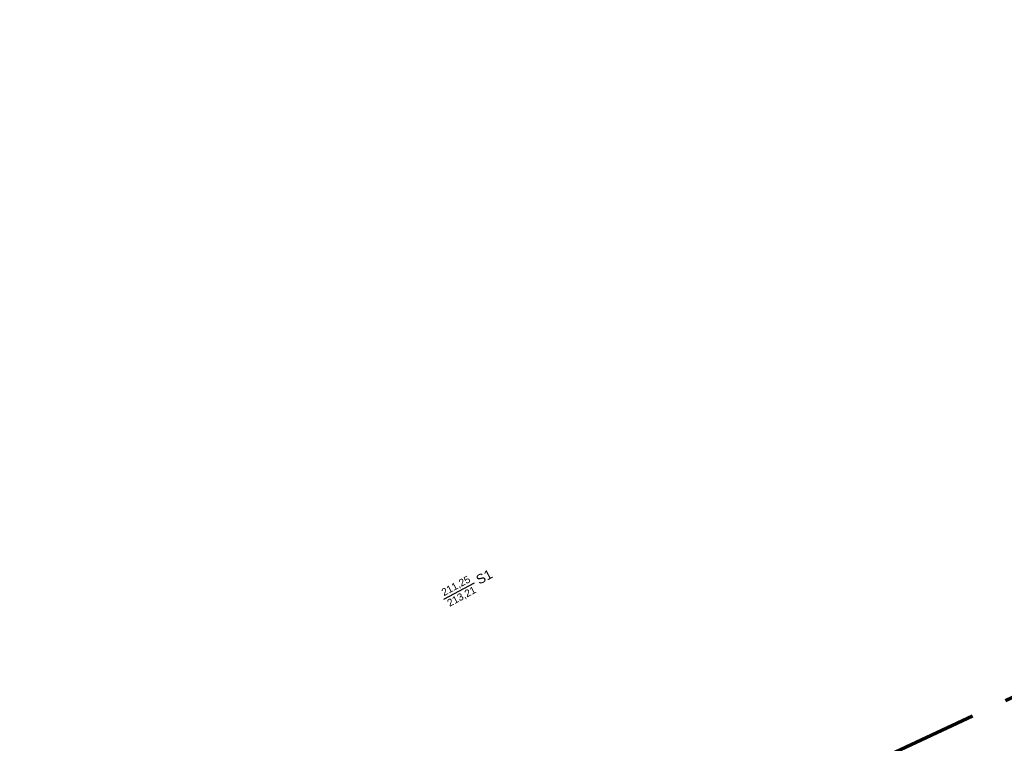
# Model space of a CAD drawing. Header units: metres. Extents: x 7408630 to 7411134, y 5569633 to 5570339.
# Tile 31 of 76: x 7410262 to 7410330, y 5570083 to 5570133. Entities that reach past the tile are written whole.
import ezdxf

# ---------------------------------------------------------------- set-up
doc = ezdxf.new("R2010")
doc.units = ezdxf.units.M
doc.header["$MEASUREMENT"] = 0
doc.linetypes.add('DGN Style 3', pattern=[8.758007, 6.255719, -2.502288])
doc.layers.add('_Kan-deszczowa', color=82, linetype='KANSAN_LINE', lineweight=25)
doc.layers.add('_Zakres', color=7, linetype='Continuous', lineweight=0)
doc.layers.add('_MAPA', color=7, linetype='Continuous')
doc.styles.add('ARIAL', font='tahoma.ttf')
doc.styles.get("Standard").update_dxf_attribs({"font": 'arial.ttf'})
doc.linetypes.add('KANSAN_LINE', pattern='A,0.5,-0.2,["KS",ARIAL,S=0.1,R=0,X=-0.1,Y=-0.05],-0.25', length=0.95)

# ---------------------------------------------------------------- blocks, each defined once
blk = doc.blocks.new('A$C92b4fa8d')
at = {"layer": '_Zakres', "color": 7, "linetype": 'DGN Style 3', "lineweight": 70, "flags": 128}
blk.add_lwpolyline([(-38.44, 57.308), (8.317, -51.554), (289.417, 90.186), (230.606, 183.118), (-38.44, 57.308)], close=True, dxfattribs=at)

msp = doc.modelspace()

# ---------------------------------------------------------------- block references
at = {"layer": '_MAPA'}
msp.add_blockref('A$C92b4fa8d', (7410200, 5569950), dxfattribs=at)

# ---------------------------------------------------------------- next in the draw order: linework, layer by layer
at = {"color": 84}
msp.add_line((7410291.17528, 5570093.07951), (7410293.27613, 5570094.20825), dxfattribs=at)

# ---------------------------------------------------------------- next in the draw order: texts
at = {"layer": '_Kan-deszczowa', "linetype": 'Continuous', "attachment_point": 1, "rotation": 28.1979928}
for s, insert, char_height, width in [('S1', (7410293.31257, 5570094.64813), 0.65, 4.7295475), ('211,25\\P213,21', (7410290.93595, 5570093.72873), 0.5, 3.6381135)]:
    msp.add_mtext(s, dxfattribs=dict(at, insert=insert, char_height=char_height, width=width))

doc.saveas('drawing.dxf')
